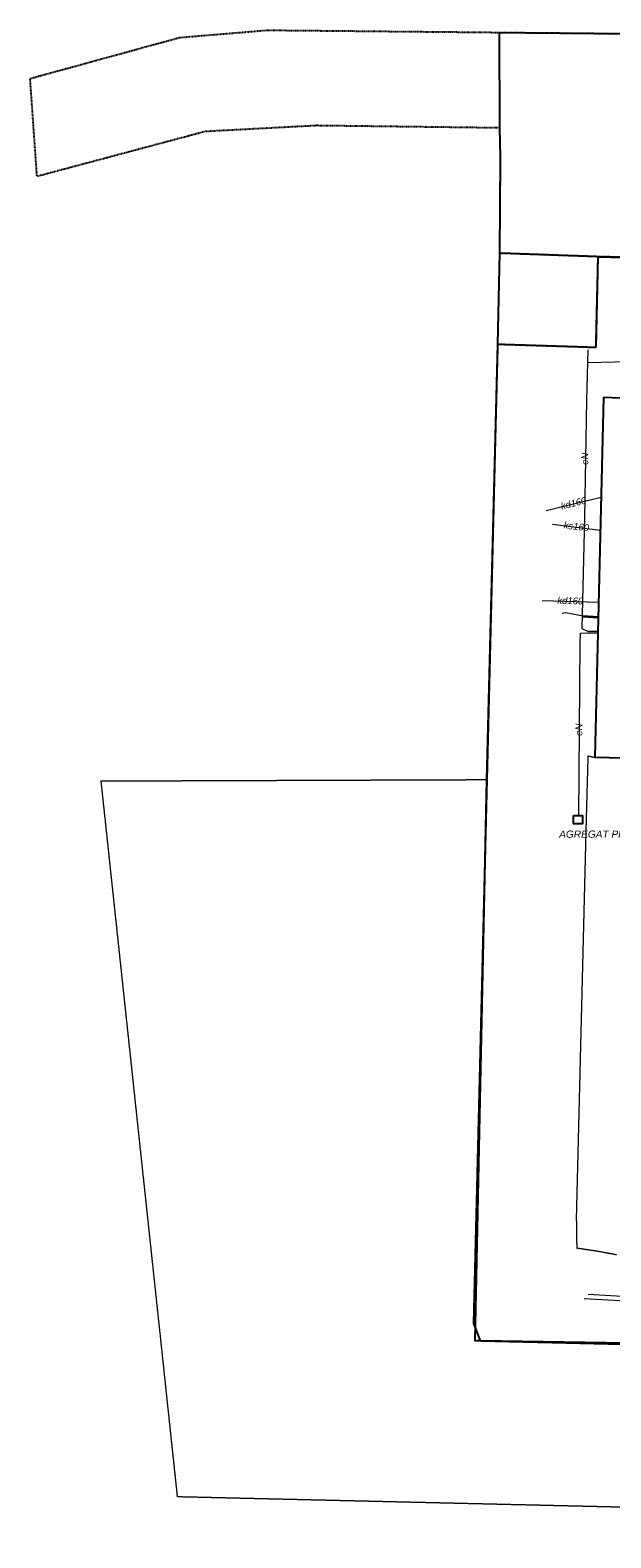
# Model space of a CAD drawing. Header units: millimetres. Extents: x 183299 to 1018155, y -286688 to 171278.
# Tile 17 of 100: x 364194 to 389842, y -238402 to -171803. Entities that reach past the tile are written whole.
import ezdxf
from ezdxf.enums import TextEntityAlignment as Align

# ---------------------------------------------------------------- set-up
doc = ezdxf.new("R2010")
doc.units = ezdxf.units.MM
doc.header["$MEASUREMENT"] = 0
doc.linetypes.add('PRZER1-1', pattern=[1, 0.5, -0.5])
doc.linetypes.add('PRZER3-1', pattern=[2, 1.5, -0.5])
for name, color, linetype, lineweight in [('EGBU', 7, 'Continuous', 50), ('EGDE', 7, 'Continuous', 18), ('OTKJ', 7, 'Continuous', 18), ('OTOO', 7, 'Continuous', 35), ('SULO', 7, 'Continuous', 35)]:
    doc.layers.add(name, color=color, linetype=linetype, lineweight=lineweight)
for name, color, linetype, lineweight, true_color in [('EGKK', 7, 'Continuous', 18, 0x24bc24), ('EGUG', 7, 'Continuous', 18, 0x008000), ('SUCP', 7, 'Continuous', 18, 0xd200d2), ('SUEP', 1, 'Continuous', 18, 0xff0000), ('SUEP_O', 1, 'Continuous', 18, 0xff0000), ('SUKP', 7, 'Continuous', 18, 0x803300), ('SUKP_O', 7, 'Continuous', 18, 0x803300), ('SUWP', 5, 'Continuous', 18, 0x0000ff)]:
    doc.layers.add(name, color=color, linetype=linetype, lineweight=lineweight, true_color=true_color)
doc.layers.add('EL-rozdzielnice', color=5, linetype='Continuous')
doc.styles.add('arial', font='ariali.ttf', dxfattribs={"height": 10})

msp = doc.modelspace()

# ---------------------------------------------------------------- linework, layer by layer
at = {"layer": 'EGBU', "color": 18, "linetype": 'Continuous', "lineweight": 25, "true_color": 0x0a0909, "elevation": 48}
msp.add_lwpolyline([(393086.43191, -203639.77379), (393214.43191, -199759.77379), (394898.43191, -199763.77379), (395178.43191, -187847.77379), (398394.43191, -187895.77379), (398422.43191, -186639.77379), (393954.43191, -186531.77379), (393938.43191, -187671.77379), (391818.43191, -187603.77379), (391806.43191, -188111.77379), (389514.43191, -188035.77379), (389134.43191, -203923.77379), (391678.43191, -203975.77379), (391686.43191, -203607.77379)], close=True, dxfattribs=at)
at = {"layer": 'EGDE', "color": 7, "linetype": 'Continuous', "lineweight": 25, "elevation": 64}
for points in [[(443640.18435, -187093.06857), (441736.97597, -183051.41832), (389281.54615, -181810.9333), (384938.43191, -181659.77379), (384970.43191, -177407.77379), (384938.27441, -176123.501), (384919.29276, -171902.9256), (396152.21619, -172012.4409), (424978.0267, -172881.47167), (451226.29385, -173674.5635), (454287.32376, -177017.48876), (457023.99186, -181147.97352), (460225.10777, -181332.68478), (462352.3027, -181391.96958), (466897.5322, -182036.88794), (479714.43191, -183043.77379), (455930.43191, -181915.77379), (455047.57672, -183052.66279), (448882.43191, -190991.77379)], [(389187.02288, -185809.99816), (389281.54615, -181810.9333), (441736.97597, -183051.41832), (443640.18435, -187093.06857), (409829.28994, -230313.06717), (383847.8523, -229700.4435), (384366.43191, -204907.77379), (384854.43191, -185671.77379)]]:
    msp.add_lwpolyline(points, close=True, dxfattribs=at)
at = {"layer": 'EGKK', "color": 82, "linetype": 'PRZER3-1', "lineweight": 18, "true_color": 0x24bc24}
msp.add_lwpolyline([(443640.18435, -187093.06857), (445015.24887, -188162.67786), (443215.78269, -190634.43111), (426329.70201, -212555.92099), (395303.80901, -251564.84469), (374999.22007, -276941.02121), (374595.85625, -273147.192), (372998.59457, -258126.70118), (376825.32095, -267194.761), (399366.13495, -237261.30944), (370704.46572, -236592.04669), (369936.50726, -229372.42854), (367330.43191, -204967.77379), (384366.43191, -204907.77379), (383847.8523, -229700.4435), (409829.28994, -230313.06717)], close=True, dxfattribs=at)
at = {"layer": 'EGUG', "color": 96, "linetype": 'PRZER1-1', "lineweight": 25, "true_color": 0x008000, "elevation": 8}
for points in [[(384938.27441, -176123.501), (376827.6782, -176021.0392), (371924.89255, -176282.4946), (364497.76917, -178266.14855), (364194.21059, -173939.38952), (370792.75933, -172127.8883), (374687.52331, -171803.1703), (384919.29276, -171902.9256), (396152.21619, -172012.4409), (424978.0267, -172881.47167), (451226.29385, -173674.5635), (453799.18011, -176484.52077), (449999.50258, -181316.2897), (445015.24887, -188162.67786), (443640.18435, -187093.06857), (441736.97597, -183051.41832), (389281.54615, -181810.9333), (384938.43191, -181659.77379), (384970.43191, -177407.77379)], [(389187.02288, -185809.99816), (389281.54615, -181810.9333), (441736.97597, -183051.41832), (443640.18435, -187093.06857), (409829.28994, -230313.06717), (383847.8523, -229700.4435), (384366.43191, -204907.77379), (384854.43191, -185671.77379)]]:
    msp.add_lwpolyline(points, close=True, dxfattribs=at)
at = {"layer": 'EGUG', "color": 96, "linetype": 'PRZER1-1', "lineweight": 18, "true_color": 0x008000, "elevation": 8}
msp.add_lwpolyline([(443640.18435, -187093.06857), (445015.24887, -188162.67786), (443215.78269, -190634.43111), (426329.70201, -212555.92099), (395303.80901, -251564.84469), (374999.22007, -276941.02121), (374595.85625, -273147.192), (372998.59457, -258126.70118), (376825.32095, -267194.761), (399366.13495, -237261.30944), (370704.46572, -236592.04669), (369936.50726, -229372.42854), (367330.43191, -204967.77379), (384366.43191, -204907.77379), (383847.8523, -229700.4435), (409829.28994, -230313.06717)], close=True, dxfattribs=at)
at = {"layer": 'EL-rozdzielnice', "color": 1}
msp.add_lwpolyline([(388192.69504, -206497.70886), (388588.42077, -206497.70886), (388588.42077, -206864.4345), (388192.69504, -206864.4345)], close=True, dxfattribs=at)
at = {"layer": 'OTKJ', "color": 7, "linetype": 'PRZER3-1', "lineweight": 18, "elevation": 48}
msp.add_lwpolyline([(390112.78577, -225906.42267), (389246.26991, -225745.98142), (388350.43191, -225611.77379), (388329.28411, -224192.94832), (388758.43191, -206943.77379), (388842.43191, -203863.77379), (389134.43191, -203923.77379), (391498.4291, -203972.09448)], dxfattribs=at)
at = {"layer": 'OTOO', "color": 7, "linetype": 'Continuous', "lineweight": 25, "elevation": 48}
msp.add_lwpolyline([(444972.66849, -185603.57728), (444731.57865, -186185.36275), (425869.23045, -210899.13417), (410124.72632, -229605.38338), (403497.56578, -230013.25236), (384091.36772, -229699.80482), (383790.99664, -228927.13908), (384854.43191, -185671.77379), (384938.43191, -181659.77379)], dxfattribs=at)
at = {"layer": 'SUCP', "color": 212, "linetype": 'Continuous', "lineweight": 18, "true_color": 0xd200d2, "elevation": 32}
for points in [[(388657.51103, -227827.64964), (393352.82906, -228088.96974), (396272.1827, -228185.58698), (398368.79379, -228127.25608), (400702.41205, -227950.91344), (402436.13963, -227757.51249), (406482.04574, -227083.56322), (406343.86148, -225442.2615), (407997.21954, -225292.18673), (407802.59233, -222278.29476), (407761.3588, -220049.76157), (407924.4942, -217252.24346)], [(407784.56008, -217245.63376), (407702.74091, -219885.25374), (407742.62685, -222273.78889), (407838.43471, -225146.83605), (406129.0774, -225296.43872), (406331.19343, -226946.28008), (402437.2851, -227621.51083), (400703.38906, -227834.91203), (398369.80447, -228007.25463), (396273.3281, -228049.58535), (393354.24391, -227920.96774), (388836.72072, -227646.75545)]]:
    msp.add_lwpolyline(points, dxfattribs=at)
at = {"layer": 'SUEP', "color": 1, "linetype": 'Continuous', "lineweight": 18, "true_color": 0xff0000, "elevation": 32}
for points in [[(388826.43191, -185927.77379), (388770.43191, -188143.77379), (388678.43191, -193327.77379), (388558.43191, -198235.77379), (388806.43191, -198351.77379), (389267.58985, -198356.37005)], [(388430.43191, -206535.77379), (388490.43191, -198863.77379), (388498.43191, -198435.77379), (388806.43191, -198419.77379), (389265.95196, -198424.85136)]]:
    msp.add_lwpolyline(points, dxfattribs=at)
at = {"layer": 'SUKP', "color": 36, "linetype": 'Continuous', "lineweight": 18, "true_color": 0x803300, "elevation": 32}
for points in [[(386990.43191, -193027.77379), (389409.26501, -192432.85729)], [(387258.43191, -193631.77379), (389374.51573, -193885.74307)], [(386802.43191, -197003.77379), (389298.27422, -197073.44063)]]:
    msp.add_lwpolyline(points, dxfattribs=at)
at = {"layer": 'SULO', "color": 7, "linetype": 'Continuous', "lineweight": 35, "elevation": 24}
msp.add_lwpolyline([(388622.43191, -197683.77379), (389282.57948, -197729.64596)], dxfattribs=at)
at = {"layer": 'SUWP', "color": 5, "linetype": 'Continuous', "lineweight": 18, "true_color": 0x0000ff, "elevation": 32}
for points in [[(392985.80191, -186494.60638), (391249.51762, -186432.96315), (388808.8567, -186492.14065)], [(389282.57948, -197729.64596), (388622.43191, -197683.77379), (387838.43191, -197535.77379), (387690.43191, -197563.77379)]]:
    msp.add_lwpolyline(points, dxfattribs=at)

# ---------------------------------------------------------------- texts
at = {"layer": 'EL-rozdzielnice', "color": 1, "ltscale": 400, "style": 'arial'}
msp.add_text('AGREGAT PRĄDOTWÓRCZY', height=320, dxfattribs=at).set_placement((387559.7968, -207477.38452))
at = {"layer": 'SUEP_O', "color": 1, "linetype": 'Continuous', "lineweight": 0, "true_color": 0xff0000, "style": 'arial'}
for rotation, p in [(88.9832846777, (388841.80473, -190737.85679, 296)), (89.5519115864, (388577.81962, -202700.69185, 296))]:
    msp.add_text('eN', height=300, rotation=rotation, dxfattribs=at).set_placement(p, align=Align.CENTER)
at = {"layer": 'SUKP_O', "color": 36, "linetype": 'Continuous', "lineweight": 0, "true_color": 0x803300, "style": 'arial'}
for s, rotation, p in [('kd160', 13.8177358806, (388227.8855, -192844.30958, 296)), ('ks160', 353.15617948, (388302.48507, -193875.31328, 296)), ('kd160', 358.4011089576, (388047.07758, -197155.95281, 296))]:
    msp.add_text(s, height=300, rotation=rotation, dxfattribs=at).set_placement(p, align=Align.CENTER)

doc.saveas('drawing.dxf')
